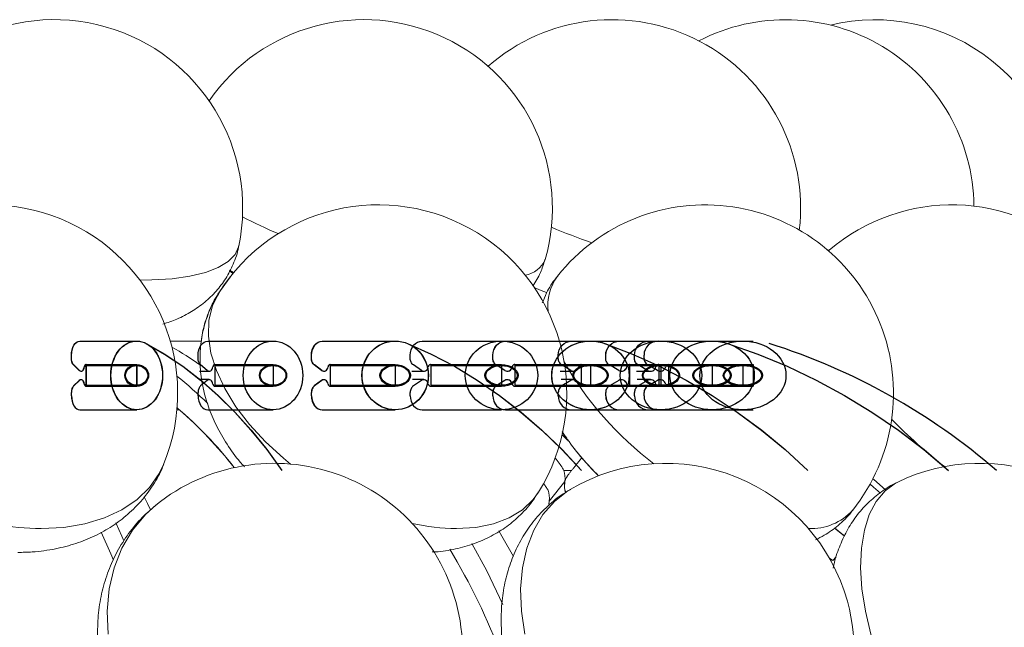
# Model space of a CAD drawing. Header units: millimetres. Extents: x 152 to 551, y 186 to 1103.
# Tile 17 of 18: x 469 to 521, y 924 to 956. Entities that reach past the tile are written whole.
import ezdxf

# ---------------------------------------------------------------- set-up
doc = ezdxf.new("R2010")
doc.units = ezdxf.units.MM
doc.linetypes.add('CENTERX2', pattern=[20.32, 12.7, -2.54, 2.54, -2.54])

msp = doc.modelspace()

# ---------------------------------------------------------------- linework, layer by layer
at = {"color": 7, "linetype": 'Continuous', "lineweight": 15}
for p, q in [((511.416, 944.191), (511.537, 944.149)), ((479.871, 942.919), (479.086, 941.823)), ((479.697, 943.056), (479.877, 942.915)), ((479.704, 943.102), (479.916, 942.962)), ((478.218, 939.331), (476.556, 939.331)), ((477.049, 935.681), (476.907, 935.681)), ((497.613, 934.132), (497.381, 934.478)), ((497.682, 934.034), (497.613, 934.132)), ((497.863, 932.46), (497.44, 932.46)), ((497.498, 931.88), (496.668, 930.834)), ((496.668, 930.834), (496.648, 930.672)), ((511.543, 927.807), (511.734, 927.677)), ((511.734, 927.677), (511.912, 927.869))]:
    msp.add_line(p, q, dxfattribs=at)
at = {"color": 7, "linetype": 'Continuous'}
for p, q in [((471.755, 939.331), (474.77, 939.331)), ((471.762, 939.331), (474.778, 939.331)), ((478.547, 939.331), (482.012, 939.331)), ((478.547, 939.331), (482.012, 939.331)), ((484.625, 939.331), (488.493, 939.331)), ((484.63, 939.331), (488.499, 939.331)), ((489.919, 939.331), (494.138, 939.331)), ((489.919, 939.331), (494.138, 939.331)), ((494.348, 939.331), (498.86, 939.331)), ((494.352, 939.331), (498.865, 939.331)), ((497.859, 939.331), (502.605, 939.331)), ((497.859, 939.331), (502.605, 939.331)), ((500.4, 939.331), (505.314, 939.331)), ((500.402, 939.331), (505.316, 939.331)), ((501.94, 939.331), (506.956, 939.331)), ((501.94, 939.331), (506.956, 939.331)), ((502.455, 939.331), (507.505, 939.331)), ((471.307, 938.41), (471.307, 938.581)), ((471.314, 938.41), (471.314, 938.581)), ((478.032, 938.41), (478.032, 938.581)), ((478.032, 938.41), (478.032, 938.581)), ((484.05, 938.41), (484.05, 938.581)), ((484.056, 938.41), (484.056, 938.581)), ((489.292, 938.41), (489.292, 938.581)), ((489.292, 938.41), (489.292, 938.581)), ((493.678, 938.41), (493.678, 938.581)), ((493.681, 938.41), (493.681, 938.581)), ((497.155, 938.41), (497.155, 938.581)), ((497.155, 938.41), (497.155, 938.581)), ((499.67, 938.41), (499.67, 938.581)), ((499.672, 938.41), (499.672, 938.581)), ((501.195, 938.41), (501.195, 938.581)), ((501.195, 938.41), (501.195, 938.581)), ((501.705, 938.41), (501.705, 938.581)), ((471.729, 937.771), (471.426, 938.064)), ((471.737, 937.771), (471.433, 938.064)), ((472.081, 938.081), (474.77, 938.081)), ((472.083, 938.031), (472.083, 936.981)), ((472.083, 938.031), (474.77, 938.031)), ((472.088, 938.081), (474.778, 938.081)), ((472.09, 938.031), (472.09, 936.981)), ((472.09, 938.031), (474.778, 938.031)), ((474.77, 938.081), (474.77, 936.931)), ((474.778, 938.081), (474.778, 936.931)), ((478.517, 937.771), (478.169, 938.064)), ((478.517, 937.771), (478.169, 938.064)), ((478.921, 938.081), (482.012, 938.081)), ((478.921, 938.081), (482.012, 938.081)), ((478.924, 938.031), (478.924, 936.981)), ((478.924, 938.031), (482.012, 938.031)), ((478.924, 938.031), (478.924, 936.981)), ((478.924, 938.031), (482.012, 938.031)), ((482.012, 938.081), (482.012, 936.931)), ((482.012, 938.081), (482.012, 936.931)), ((484.592, 937.771), (484.203, 938.064)), ((484.598, 937.771), (484.209, 938.064)), ((485.043, 938.081), (488.493, 938.081)), ((485.046, 938.031), (485.046, 936.981)), ((485.046, 938.031), (488.493, 938.031)), ((485.049, 938.081), (488.499, 938.081)), ((485.052, 938.031), (485.052, 936.981)), ((485.052, 938.031), (488.499, 938.031)), ((488.493, 938.081), (488.493, 936.931)), ((488.499, 938.081), (488.499, 936.931)), ((489.884, 937.771), (489.46, 938.064)), ((489.884, 937.771), (489.46, 938.064)), ((490.375, 938.081), (494.138, 938.081)), ((490.375, 938.081), (494.138, 938.081)), ((490.379, 938.031), (490.379, 936.981)), ((490.379, 938.031), (494.138, 938.031)), ((490.379, 938.031), (490.379, 936.981)), ((490.379, 938.031), (494.138, 938.031)), ((494.31, 937.771), (493.856, 938.064)), ((494.314, 937.771), (493.86, 938.064)), ((494.138, 938.081), (494.138, 936.931)), ((494.138, 938.081), (494.138, 936.931)), ((494.836, 938.081), (498.86, 938.081)), ((494.839, 938.031), (494.839, 936.981)), ((494.839, 938.031), (498.86, 938.031)), ((494.84, 938.081), (498.865, 938.081)), ((494.843, 938.031), (494.843, 936.981)), ((494.843, 938.031), (498.865, 938.031)), ((497.82, 937.771), (497.343, 938.064)), ((497.82, 937.771), (497.343, 938.064)), ((498.373, 938.081), (502.605, 938.081)), ((498.373, 938.081), (502.605, 938.081)), ((498.376, 938.031), (498.376, 936.981)), ((498.376, 938.031), (502.605, 938.031)), ((498.376, 938.031), (498.376, 936.981)), ((498.376, 938.031), (502.605, 938.031)), ((498.86, 938.081), (498.86, 936.931)), ((498.865, 938.081), (498.865, 936.931)), ((500.359, 937.771), (499.865, 938.064)), ((500.361, 937.771), (499.867, 938.064)), ((500.931, 938.081), (505.314, 938.081)), ((500.933, 938.081), (505.316, 938.081)), ((500.935, 938.031), (500.935, 936.981)), ((500.935, 938.031), (505.314, 938.031)), ((500.937, 938.031), (500.937, 936.981)), ((500.937, 938.031), (505.316, 938.031)), ((501.897, 937.771), (501.393, 938.064)), ((501.897, 937.771), (501.393, 938.064)), ((502.412, 937.771), (501.905, 938.064)), ((502.482, 938.081), (506.956, 938.081)), ((502.482, 938.081), (506.956, 938.081)), ((502.486, 938.031), (502.486, 936.981)), ((502.486, 938.031), (506.956, 938.031)), ((502.486, 938.031), (502.486, 936.981)), ((502.486, 938.031), (506.956, 938.031)), ((502.605, 938.081), (502.605, 936.931)), ((502.605, 938.081), (502.605, 936.931)), ((503.001, 938.081), (507.505, 938.081)), ((503.005, 938.031), (503.005, 936.981)), ((503.005, 938.031), (507.505, 938.031)), ((505.314, 938.081), (505.314, 936.931)), ((505.316, 938.081), (505.316, 936.931)), ((506.956, 938.081), (506.956, 936.931)), ((506.956, 938.081), (506.956, 936.931)), ((507.505, 938.081), (507.505, 936.931)), ((471.729, 937.241), (471.426, 936.948)), ((471.737, 937.241), (471.433, 936.948)), ((478.517, 937.241), (478.169, 936.948)), ((478.517, 937.241), (478.169, 936.948)), ((484.592, 937.241), (484.203, 936.948)), ((484.598, 937.241), (484.209, 936.948)), ((489.884, 937.241), (489.46, 936.948)), ((489.884, 937.241), (489.46, 936.948)), ((494.31, 937.241), (493.856, 936.948)), ((494.314, 937.241), (493.86, 936.948)), ((497.82, 937.241), (497.343, 936.948)), ((497.82, 937.241), (497.343, 936.948)), ((500.359, 937.241), (499.865, 936.948)), ((500.361, 937.241), (499.867, 936.948)), ((501.897, 937.241), (501.393, 936.948)), ((501.897, 937.241), (501.393, 936.948)), ((502.412, 937.241), (501.905, 936.948)), ((471.307, 936.431), (471.307, 936.601)), ((471.314, 936.431), (471.314, 936.601)), ((472.081, 936.931), (474.77, 936.931)), ((472.083, 936.981), (474.77, 936.981)), ((472.088, 936.931), (474.778, 936.931)), ((472.09, 936.981), (474.778, 936.981)), ((478.032, 936.431), (478.032, 936.601)), ((478.032, 936.431), (478.032, 936.601)), ((478.921, 936.931), (482.012, 936.931)), ((478.921, 936.931), (482.012, 936.931)), ((478.924, 936.981), (482.012, 936.981)), ((478.924, 936.981), (482.012, 936.981)), ((484.05, 936.431), (484.05, 936.601)), ((484.056, 936.431), (484.056, 936.601)), ((485.043, 936.931), (488.493, 936.931)), ((485.046, 936.981), (488.493, 936.981)), ((485.049, 936.931), (488.499, 936.931)), ((485.052, 936.981), (488.499, 936.981)), ((489.292, 936.431), (489.292, 936.601)), ((489.292, 936.431), (489.292, 936.601)), ((490.375, 936.931), (494.138, 936.931)), ((490.375, 936.931), (494.138, 936.931)), ((490.379, 936.981), (494.138, 936.981)), ((490.379, 936.981), (494.138, 936.981)), ((493.678, 936.431), (493.678, 936.601)), ((493.681, 936.431), (493.681, 936.601)), ((494.836, 936.931), (498.86, 936.931)), ((494.839, 936.981), (498.86, 936.981)), ((494.84, 936.931), (498.865, 936.931)), ((494.843, 936.981), (498.865, 936.981)), ((497.155, 936.431), (497.155, 936.601)), ((497.155, 936.431), (497.155, 936.601)), ((498.373, 936.931), (502.605, 936.931)), ((498.373, 936.931), (502.605, 936.931)), ((498.376, 936.981), (502.605, 936.981)), ((498.376, 936.981), (502.605, 936.981)), ((499.67, 936.431), (499.67, 936.601)), ((499.672, 936.431), (499.672, 936.601)), ((500.931, 936.931), (505.314, 936.931)), ((500.933, 936.931), (505.316, 936.931)), ((500.935, 936.981), (505.314, 936.981)), ((500.937, 936.981), (505.316, 936.981)), ((501.195, 936.431), (501.195, 936.601)), ((501.195, 936.431), (501.195, 936.601)), ((501.705, 936.431), (501.705, 936.601)), ((502.482, 936.931), (506.956, 936.931)), ((502.482, 936.931), (506.956, 936.931)), ((502.486, 936.981), (506.956, 936.981)), ((502.486, 936.981), (506.956, 936.981)), ((503.001, 936.931), (507.505, 936.931)), ((503.005, 936.981), (507.505, 936.981)), ((471.755, 935.681), (474.77, 935.681)), ((471.762, 935.681), (474.778, 935.681)), ((478.547, 935.681), (482.012, 935.681)), ((478.547, 935.681), (482.012, 935.681)), ((484.625, 935.681), (488.493, 935.681)), ((484.63, 935.681), (488.499, 935.681)), ((489.919, 935.681), (494.138, 935.681)), ((489.919, 935.681), (494.138, 935.681)), ((494.348, 935.681), (498.86, 935.681)), ((494.352, 935.681), (498.865, 935.681)), ((497.859, 935.681), (502.605, 935.681)), ((497.859, 935.681), (502.605, 935.681)), ((500.4, 935.681), (505.314, 935.681)), ((500.402, 935.681), (505.316, 935.681)), ((501.94, 935.681), (506.956, 935.681)), ((501.94, 935.681), (506.956, 935.681)), ((502.455, 935.681), (507.505, 935.681))]:
    msp.add_line(p, q, dxfattribs=at)
at = {"color": 7, "linetype": 'CENTERX2'}
for p, q in [((478.104, 937.731), (478.62, 937.731)), ((478.104, 937.731), (478.62, 937.731)), ((489.381, 937.731), (490.009, 937.731)), ((489.381, 937.731), (490.009, 937.731)), ((497.254, 937.731), (497.961, 937.731)), ((497.254, 937.731), (497.961, 937.731)), ((501.299, 937.731), (502.046, 937.731)), ((501.299, 937.731), (502.046, 937.731)), ((478.62, 937.281), (478.138, 937.281)), ((478.62, 937.281), (478.138, 937.281)), ((490.009, 937.281), (489.422, 937.281)), ((490.009, 937.281), (489.422, 937.281)), ((497.961, 937.281), (497.301, 937.281)), ((497.961, 937.281), (497.301, 937.281)), ((502.046, 937.281), (501.349, 937.281)), ((502.046, 937.281), (501.349, 937.281))]:
    msp.add_line(p, q, dxfattribs=at)
at = {"color": 7, "linetype": 'Continuous', "lineweight": 15, "flags": 128}
for points in [[(474.944, 942.567), (475.585, 942.575), (476.649, 942.643), (477.602, 942.779), (478.426, 942.978), (479.107, 943.239), (479.633, 943.555), (479.993, 943.923), (480.183, 944.334), (480.19, 944.366)], [(479.096, 941.824), (478.797, 941.208), (478.608, 940.435), (478.579, 939.592), (478.711, 938.695), (479.002, 937.761), (479.446, 936.804), (480.036, 935.844), (480.76, 934.897), (481.607, 933.979), (482.561, 933.107), (482.934, 932.802)], [(479.087, 941.825), (479.134, 941.899), (479.245, 942.057)], [(495.879, 942.174), (496.245, 942.02), (496.533, 941.902)], [(497.693, 934.029), (497.61, 934.11), (497.354, 934.354)], [(469.698, 929.371), (470.898, 929.435), (472.026, 929.626), (473.064, 929.941), (473.993, 930.375), (474.797, 930.919), (475.46, 931.563), (475.971, 932.297), (476.198, 932.769)], [(513.857, 932.022), (513.906, 931.977), (514.516, 931.435)], [(497.79, 931.457), (497.657, 931.376), (496.945, 930.817), (496.338, 930.116), (495.848, 929.285), (495.483, 928.339), (495.249, 927.295), (495.152, 926.172), (495.192, 924.989), (495.369, 923.768)], [(497.498, 931.88), (497.484, 931.548), (497.526, 931.324)], [(515.171, 931.842), (515.054, 931.782), (514.498, 931.376), (514.031, 930.817), (513.663, 930.116), (513.399, 929.285), (513.244, 928.339), (513.201, 927.295), (513.272, 926.172), (513.454, 924.989), (513.744, 923.768), (514.137, 922.53), (514.627, 921.297), (515.203, 920.092), (515.857, 918.937), (516.577, 917.85), (517.349, 916.853), (518.16, 915.963), (518.192, 915.93)], [(513.705, 931.736), (513.893, 931.567), (514.248, 931.263)], [(475.513, 930.375), (475.348, 930.712), (475.173, 931.06)], [(491.75, 929.371), (492.782, 929.435), (493.721, 929.626), (494.552, 929.941), (495.258, 930.375), (495.828, 930.919), (496.106, 931.304)], [(475.787, 930.618), (475.235, 930.116), (474.545, 929.285), (473.989, 928.339), (473.578, 927.295), (473.318, 926.172), (473.214, 924.989), (473.268, 923.768)], [(474.097, 928.716), (473.986, 928.974), (473.67, 929.687)], [(511.814, 929.4), (512.234, 929.056), (512.347, 928.971)], [(511.821, 929.412), (512.297, 929.026), (512.356, 928.982)], [(472.883, 929.176), (473.404, 928.029), (473.545, 927.698)], [(494.778, 927.885), (494.16, 928.974), (493.993, 929.255)], [(494.214, 925.345), (493.359, 927.129), (492.569, 928.584)]]:
    msp.add_lwpolyline(points, dxfattribs=at)
at = {"color": 7, "linetype": 'Continuous', "flags": 128}
for points in [[(471.307, 938.581), (471.316, 938.727), (471.341, 938.868), (471.382, 938.997), (471.438, 939.111), (471.506, 939.204), (471.583, 939.274), (471.667, 939.316), (471.755, 939.331)], [(471.314, 938.581), (471.323, 938.727), (471.348, 938.868), (471.39, 938.997), (471.445, 939.111), (471.513, 939.204), (471.591, 939.274), (471.675, 939.316), (471.762, 939.331)], [(478.032, 938.581), (478.042, 938.727), (478.071, 938.868), (478.119, 938.997), (478.183, 939.111), (478.261, 939.204), (478.35, 939.274), (478.446, 939.316), (478.547, 939.331)], [(478.032, 938.581), (478.042, 938.727), (478.071, 938.868), (478.119, 938.997), (478.183, 939.111), (478.261, 939.204), (478.35, 939.274), (478.446, 939.316), (478.547, 939.331)], [(484.05, 938.581), (484.061, 938.727), (484.094, 938.868), (484.147, 938.997), (484.218, 939.111), (484.305, 939.204), (484.405, 939.274), (484.513, 939.316), (484.625, 939.331)], [(484.056, 938.581), (484.067, 938.727), (484.1, 938.868), (484.153, 938.997), (484.224, 939.111), (484.311, 939.204), (484.41, 939.274), (484.518, 939.316), (484.63, 939.331)], [(489.292, 938.581), (489.305, 938.727), (489.34, 938.868), (489.398, 938.997), (489.476, 939.111), (489.571, 939.204), (489.679, 939.274), (489.797, 939.316), (489.919, 939.331)], [(489.292, 938.581), (489.305, 938.727), (489.34, 938.868), (489.398, 938.997), (489.476, 939.111), (489.571, 939.204), (489.679, 939.274), (489.797, 939.316), (489.919, 939.331)], [(493.678, 938.581), (493.69, 938.727), (493.729, 938.868), (493.79, 938.997), (493.874, 939.111), (493.975, 939.204), (494.091, 939.274), (494.217, 939.316), (494.348, 939.331)], [(493.681, 938.581), (493.694, 938.727), (493.732, 938.868), (493.794, 938.997), (493.878, 939.111), (493.979, 939.204), (494.095, 939.274), (494.221, 939.316), (494.352, 939.331)], [(497.155, 938.581), (497.168, 938.727), (497.208, 938.868), (497.274, 938.997), (497.361, 939.111), (497.468, 939.204), (497.59, 939.274), (497.722, 939.316), (497.859, 939.331)], [(497.155, 938.581), (497.168, 938.727), (497.208, 938.868), (497.274, 938.997), (497.361, 939.111), (497.468, 939.204), (497.59, 939.274), (497.722, 939.316), (497.859, 939.331)], [(499.67, 938.581), (499.684, 938.727), (499.726, 938.868), (499.793, 938.997), (499.884, 939.111), (499.994, 939.204), (500.121, 939.274), (500.258, 939.316), (500.4, 939.331)], [(499.672, 938.581), (499.686, 938.727), (499.728, 938.868), (499.795, 938.997), (499.886, 939.111), (499.997, 939.204), (500.123, 939.274), (500.26, 939.316), (500.402, 939.331)], [(501.195, 938.581), (501.209, 938.727), (501.251, 938.868), (501.32, 938.997), (501.413, 939.111), (501.526, 939.204), (501.655, 939.274), (501.794, 939.316), (501.94, 939.331)], [(501.195, 938.581), (501.209, 938.727), (501.251, 938.868), (501.32, 938.997), (501.413, 939.111), (501.526, 939.204), (501.655, 939.274), (501.794, 939.316), (501.94, 939.331)], [(475.277, 939.202), (476.259, 938.637), (477.222, 937.989), (478.164, 937.259), (479.083, 936.449), (479.975, 935.562), (480.84, 934.6), (481.674, 933.565), (482.475, 932.46)], [(475.285, 939.202), (476.267, 938.637), (477.23, 937.989), (478.172, 937.259), (479.091, 936.449), (479.984, 935.562), (480.848, 934.6), (481.682, 933.565), (482.484, 932.46)], [(489.144, 939.202), (490.403, 938.637), (491.638, 937.989), (492.847, 937.259), (494.025, 936.449), (495.17, 935.562), (496.279, 934.6), (497.349, 933.565), (498.377, 932.46)], [(489.15, 939.202), (490.409, 938.637), (491.645, 937.989), (492.853, 937.259), (494.032, 936.449), (495.177, 935.562), (496.286, 934.6), (497.356, 933.565), (498.384, 932.46)], [(499.619, 939.202), (501.088, 938.637), (502.53, 937.989), (503.94, 937.259), (505.314, 936.449), (506.65, 935.562), (507.944, 934.6), (509.192, 933.565), (510.391, 932.46)], [(499.624, 939.202), (501.093, 938.637), (502.534, 937.989), (503.944, 937.259), (505.319, 936.449), (506.655, 935.562), (507.949, 934.6), (509.197, 933.565), (510.396, 932.46)], [(506.14, 939.202), (507.74, 938.637), (509.309, 937.989), (510.844, 937.259), (512.341, 936.449), (513.796, 935.562), (515.204, 934.6), (516.563, 933.565), (517.869, 932.46)], [(506.142, 939.202), (507.742, 938.637), (509.311, 937.989), (510.847, 937.259), (512.344, 936.449), (513.798, 935.562), (515.207, 934.6), (516.566, 933.565), (517.871, 932.46)], [(471.426, 938.064), (471.4, 938.093), (471.377, 938.128), (471.356, 938.167), (471.339, 938.21), (471.325, 938.257), (471.315, 938.307), (471.309, 938.358), (471.307, 938.41)], [(471.433, 938.064), (471.408, 938.093), (471.384, 938.128), (471.363, 938.167), (471.346, 938.21), (471.332, 938.257), (471.322, 938.307), (471.316, 938.358), (471.314, 938.41)], [(478.169, 938.064), (478.139, 938.093), (478.112, 938.128), (478.089, 938.167), (478.069, 938.21), (478.053, 938.257), (478.041, 938.307), (478.034, 938.358), (478.032, 938.41)], [(478.169, 938.064), (478.139, 938.093), (478.112, 938.128), (478.089, 938.167), (478.069, 938.21), (478.053, 938.257), (478.041, 938.307), (478.034, 938.358), (478.032, 938.41)], [(484.203, 938.064), (484.17, 938.093), (484.14, 938.128), (484.113, 938.167), (484.091, 938.21), (484.073, 938.257), (484.061, 938.307), (484.053, 938.358), (484.05, 938.41)], [(484.209, 938.064), (484.176, 938.093), (484.146, 938.128), (484.119, 938.167), (484.097, 938.21), (484.079, 938.257), (484.066, 938.307), (484.058, 938.358), (484.056, 938.41)], [(489.46, 938.064), (489.423, 938.093), (489.39, 938.128), (489.362, 938.167), (489.337, 938.21), (489.318, 938.257), (489.304, 938.307), (489.295, 938.358), (489.292, 938.41)], [(489.46, 938.064), (489.423, 938.093), (489.39, 938.128), (489.362, 938.167), (489.337, 938.21), (489.318, 938.257), (489.304, 938.307), (489.295, 938.358), (489.292, 938.41)], [(493.856, 938.064), (493.817, 938.093), (493.782, 938.128), (493.751, 938.167), (493.725, 938.21), (493.705, 938.257), (493.69, 938.307), (493.681, 938.358), (493.678, 938.41)], [(493.86, 938.064), (493.821, 938.093), (493.786, 938.128), (493.755, 938.167), (493.729, 938.21), (493.709, 938.257), (493.694, 938.307), (493.685, 938.358), (493.681, 938.41)], [(497.343, 938.064), (497.302, 938.093), (497.265, 938.128), (497.232, 938.167), (497.205, 938.21), (497.183, 938.257), (497.168, 938.307), (497.158, 938.358), (497.155, 938.41)], [(497.343, 938.064), (497.302, 938.093), (497.265, 938.128), (497.232, 938.167), (497.205, 938.21), (497.183, 938.257), (497.168, 938.307), (497.158, 938.358), (497.155, 938.41)], [(499.865, 938.064), (499.822, 938.093), (499.784, 938.128), (499.751, 938.167), (499.722, 938.21), (499.7, 938.257), (499.683, 938.307), (499.673, 938.358), (499.67, 938.41)], [(499.867, 938.064), (499.824, 938.093), (499.786, 938.128), (499.753, 938.167), (499.724, 938.21), (499.702, 938.257), (499.685, 938.307), (499.675, 938.358), (499.672, 938.41)], [(501.393, 938.064), (501.35, 938.093), (501.311, 938.128), (501.277, 938.167), (501.248, 938.21), (501.225, 938.257), (501.208, 938.307), (501.198, 938.358), (501.195, 938.41)], [(501.393, 938.064), (501.35, 938.093), (501.311, 938.128), (501.277, 938.167), (501.248, 938.21), (501.225, 938.257), (501.208, 938.307), (501.198, 938.358), (501.195, 938.41)], [(471.729, 937.771), (471.768, 937.743), (471.809, 937.731), (471.851, 937.735), (471.891, 937.756), (471.927, 937.791), (471.957, 937.839), (471.98, 937.898), (471.994, 937.964)], [(471.737, 937.771), (471.775, 937.743), (471.816, 937.731), (471.858, 937.735), (471.898, 937.756), (471.934, 937.791), (471.964, 937.839), (471.987, 937.898), (472.001, 937.964)], [(472.081, 938.081), (472.066, 938.079), (472.051, 938.072), (472.038, 938.062), (472.025, 938.048), (472.014, 938.031), (472.005, 938.011), (471.998, 937.988), (471.994, 937.964)], [(472.088, 938.081), (472.073, 938.079), (472.059, 938.072), (472.045, 938.062), (472.032, 938.048), (472.021, 938.031), (472.012, 938.011), (472.005, 937.988), (472.001, 937.964)], [(478.517, 937.771), (478.561, 937.743), (478.609, 937.731), (478.657, 937.735), (478.703, 937.756), (478.744, 937.791), (478.779, 937.839), (478.805, 937.898), (478.821, 937.964)], [(478.517, 937.771), (478.561, 937.743), (478.609, 937.731), (478.657, 937.735), (478.703, 937.756), (478.744, 937.791), (478.779, 937.839), (478.805, 937.898), (478.821, 937.964)], [(478.921, 938.081), (478.904, 938.079), (478.887, 938.072), (478.872, 938.062), (478.857, 938.048), (478.845, 938.031), (478.834, 938.011), (478.826, 937.988), (478.821, 937.964)], [(478.921, 938.081), (478.904, 938.079), (478.887, 938.072), (478.872, 938.062), (478.857, 938.048), (478.845, 938.031), (478.834, 938.011), (478.826, 937.988), (478.821, 937.964)], [(484.592, 937.771), (484.641, 937.743), (484.694, 937.731), (484.748, 937.735), (484.799, 937.756), (484.845, 937.791), (484.884, 937.839), (484.913, 937.898), (484.931, 937.964)], [(484.598, 937.771), (484.647, 937.743), (484.7, 937.731), (484.753, 937.735), (484.805, 937.756), (484.851, 937.791), (484.89, 937.839), (484.919, 937.898), (484.937, 937.964)], [(485.043, 938.081), (485.024, 938.079), (485.005, 938.072), (484.987, 938.062), (484.971, 938.048), (484.957, 938.031), (484.946, 938.011), (484.937, 937.988), (484.931, 937.964)], [(485.049, 938.081), (485.03, 938.079), (485.011, 938.072), (484.993, 938.062), (484.977, 938.048), (484.963, 938.031), (484.952, 938.011), (484.943, 937.988), (484.937, 937.964)], [(489.884, 937.771), (489.937, 937.743), (489.995, 937.731), (490.053, 937.735), (490.109, 937.756), (490.16, 937.791), (490.202, 937.839), (490.234, 937.898), (490.253, 937.964)], [(489.884, 937.771), (489.937, 937.743), (489.995, 937.731), (490.053, 937.735), (490.109, 937.756), (490.16, 937.791), (490.202, 937.839), (490.234, 937.898), (490.253, 937.964)], [(490.375, 938.081), (490.354, 938.079), (490.334, 938.072), (490.315, 938.062), (490.297, 938.048), (490.282, 938.031), (490.269, 938.011), (490.26, 937.988), (490.253, 937.964)], [(490.375, 938.081), (490.354, 938.079), (490.334, 938.072), (490.315, 938.062), (490.297, 938.048), (490.282, 938.031), (490.269, 938.011), (490.26, 937.988), (490.253, 937.964)], [(494.31, 937.771), (494.367, 937.743), (494.429, 937.731), (494.491, 937.735), (494.551, 937.756), (494.605, 937.791), (494.65, 937.839), (494.684, 937.898), (494.705, 937.964)], [(494.314, 937.771), (494.371, 937.743), (494.433, 937.731), (494.495, 937.735), (494.555, 937.756), (494.609, 937.791), (494.654, 937.839), (494.688, 937.898), (494.709, 937.964)], [(494.836, 938.081), (494.813, 938.079), (494.792, 938.072), (494.771, 938.062), (494.752, 938.048), (494.736, 938.031), (494.722, 938.011), (494.712, 937.988), (494.705, 937.964)], [(494.84, 938.081), (494.817, 938.079), (494.796, 938.072), (494.775, 938.062), (494.756, 938.048), (494.74, 938.031), (494.726, 938.011), (494.716, 937.988), (494.709, 937.964)], [(497.82, 937.771), (497.88, 937.743), (497.945, 937.731), (498.01, 937.735), (498.073, 937.756), (498.13, 937.791), (498.178, 937.839), (498.213, 937.898), (498.235, 937.964)], [(497.82, 937.771), (497.88, 937.743), (497.945, 937.731), (498.01, 937.735), (498.073, 937.756), (498.13, 937.791), (498.178, 937.839), (498.213, 937.898), (498.235, 937.964)], [(498.373, 938.081), (498.349, 938.079), (498.326, 938.072), (498.305, 938.062), (498.285, 938.048), (498.268, 938.031), (498.253, 938.011), (498.243, 937.988), (498.235, 937.964)], [(498.373, 938.081), (498.349, 938.079), (498.326, 938.072), (498.305, 938.062), (498.285, 938.048), (498.268, 938.031), (498.253, 938.011), (498.243, 937.988), (498.235, 937.964)], [(500.359, 937.771), (500.421, 937.743), (500.488, 937.731), (500.556, 937.735), (500.621, 937.756), (500.68, 937.791), (500.729, 937.839), (500.766, 937.898), (500.789, 937.964)], [(500.361, 937.771), (500.423, 937.743), (500.49, 937.731), (500.558, 937.735), (500.623, 937.756), (500.682, 937.791), (500.731, 937.839), (500.768, 937.898), (500.791, 937.964)], [(500.931, 938.081), (500.907, 938.079), (500.883, 938.072), (500.861, 938.062), (500.84, 938.048), (500.823, 938.031), (500.808, 938.011), (500.797, 937.988), (500.789, 937.964)], [(500.933, 938.081), (500.909, 938.079), (500.885, 938.072), (500.863, 938.062), (500.842, 938.048), (500.825, 938.031), (500.81, 938.011), (500.799, 937.988), (500.791, 937.964)], [(501.897, 937.771), (501.961, 937.743), (502.03, 937.731), (502.099, 937.735), (502.166, 937.756), (502.226, 937.791), (502.276, 937.839), (502.314, 937.898), (502.337, 937.964)], [(501.897, 937.771), (501.961, 937.743), (502.03, 937.731), (502.099, 937.735), (502.166, 937.756), (502.226, 937.791), (502.276, 937.839), (502.314, 937.898), (502.337, 937.964)], [(502.482, 938.081), (502.457, 938.079), (502.433, 938.072), (502.41, 938.062), (502.389, 938.048), (502.371, 938.031), (502.356, 938.011), (502.345, 937.988), (502.337, 937.964)], [(502.482, 938.081), (502.457, 938.079), (502.433, 938.072), (502.41, 938.062), (502.389, 938.048), (502.371, 938.031), (502.356, 938.011), (502.345, 937.988), (502.337, 937.964)], [(471.994, 937.047), (471.98, 937.113), (471.957, 937.172), (471.927, 937.22), (471.891, 937.256), (471.851, 937.276), (471.809, 937.28), (471.768, 937.268), (471.729, 937.241)], [(472.001, 937.047), (471.987, 937.113), (471.964, 937.172), (471.934, 937.22), (471.898, 937.256), (471.858, 937.276), (471.816, 937.28), (471.775, 937.268), (471.737, 937.241)], [(478.821, 937.047), (478.805, 937.113), (478.779, 937.172), (478.744, 937.22), (478.703, 937.256), (478.657, 937.276), (478.609, 937.28), (478.561, 937.268), (478.517, 937.241)], [(478.821, 937.047), (478.805, 937.113), (478.779, 937.172), (478.744, 937.22), (478.703, 937.256), (478.657, 937.276), (478.609, 937.28), (478.561, 937.268), (478.517, 937.241)], [(484.931, 937.047), (484.913, 937.113), (484.884, 937.172), (484.845, 937.22), (484.799, 937.256), (484.748, 937.276), (484.694, 937.28), (484.641, 937.268), (484.592, 937.241)], [(484.937, 937.047), (484.919, 937.113), (484.89, 937.172), (484.851, 937.22), (484.805, 937.256), (484.753, 937.276), (484.7, 937.28), (484.647, 937.268), (484.598, 937.241)], [(490.253, 937.047), (490.234, 937.113), (490.202, 937.172), (490.16, 937.22), (490.109, 937.256), (490.053, 937.276), (489.995, 937.28), (489.937, 937.268), (489.884, 937.241)], [(490.253, 937.047), (490.234, 937.113), (490.202, 937.172), (490.16, 937.22), (490.109, 937.256), (490.053, 937.276), (489.995, 937.28), (489.937, 937.268), (489.884, 937.241)], [(494.705, 937.047), (494.684, 937.113), (494.65, 937.172), (494.605, 937.22), (494.551, 937.256), (494.491, 937.276), (494.429, 937.28), (494.367, 937.268), (494.31, 937.241)], [(494.709, 937.047), (494.688, 937.113), (494.654, 937.172), (494.609, 937.22), (494.555, 937.256), (494.495, 937.276), (494.433, 937.28), (494.371, 937.268), (494.314, 937.241)], [(498.235, 937.047), (498.213, 937.113), (498.178, 937.172), (498.13, 937.22), (498.073, 937.256), (498.01, 937.276), (497.945, 937.28), (497.88, 937.268), (497.82, 937.241)], [(498.235, 937.047), (498.213, 937.113), (498.178, 937.172), (498.13, 937.22), (498.073, 937.256), (498.01, 937.276), (497.945, 937.28), (497.88, 937.268), (497.82, 937.241)], [(500.789, 937.047), (500.766, 937.113), (500.729, 937.172), (500.68, 937.22), (500.621, 937.256), (500.556, 937.276), (500.488, 937.28), (500.421, 937.268), (500.359, 937.241)], [(500.791, 937.047), (500.768, 937.113), (500.731, 937.172), (500.682, 937.22), (500.623, 937.256), (500.558, 937.276), (500.49, 937.28), (500.423, 937.268), (500.361, 937.241)], [(502.337, 937.047), (502.314, 937.113), (502.276, 937.172), (502.226, 937.22), (502.166, 937.256), (502.099, 937.276), (502.03, 937.28), (501.961, 937.268), (501.897, 937.241)], [(502.337, 937.047), (502.314, 937.113), (502.276, 937.172), (502.226, 937.22), (502.166, 937.256), (502.099, 937.276), (502.03, 937.28), (501.961, 937.268), (501.897, 937.241)], [(471.426, 936.948), (471.4, 936.918), (471.377, 936.884), (471.356, 936.845), (471.339, 936.801), (471.325, 936.754), (471.315, 936.705), (471.309, 936.653), (471.307, 936.601)], [(471.433, 936.948), (471.408, 936.918), (471.384, 936.884), (471.363, 936.845), (471.346, 936.801), (471.332, 936.754), (471.322, 936.705), (471.316, 936.653), (471.314, 936.601)], [(471.994, 937.047), (471.998, 937.023), (472.005, 937.001), (472.014, 936.981), (472.025, 936.963), (472.038, 936.949), (472.051, 936.939), (472.066, 936.933), (472.081, 936.931)], [(472.001, 937.047), (472.005, 937.023), (472.012, 937.001), (472.021, 936.981), (472.032, 936.963), (472.045, 936.949), (472.059, 936.939), (472.073, 936.933), (472.088, 936.931)], [(478.169, 936.948), (478.139, 936.918), (478.112, 936.884), (478.089, 936.845), (478.069, 936.801), (478.053, 936.754), (478.041, 936.705), (478.034, 936.653), (478.032, 936.601)], [(478.169, 936.948), (478.139, 936.918), (478.112, 936.884), (478.089, 936.845), (478.069, 936.801), (478.053, 936.754), (478.041, 936.705), (478.034, 936.653), (478.032, 936.601)], [(478.821, 937.047), (478.826, 937.023), (478.834, 937.001), (478.845, 936.981), (478.857, 936.963), (478.872, 936.949), (478.887, 936.939), (478.904, 936.933), (478.921, 936.931)], [(478.821, 937.047), (478.826, 937.023), (478.834, 937.001), (478.845, 936.981), (478.857, 936.963), (478.872, 936.949), (478.887, 936.939), (478.904, 936.933), (478.921, 936.931)], [(484.203, 936.948), (484.17, 936.918), (484.14, 936.884), (484.113, 936.845), (484.091, 936.801), (484.073, 936.754), (484.061, 936.705), (484.053, 936.653), (484.05, 936.601)], [(484.209, 936.948), (484.176, 936.918), (484.146, 936.884), (484.119, 936.845), (484.097, 936.801), (484.079, 936.754), (484.066, 936.705), (484.058, 936.653), (484.056, 936.601)], [(484.931, 937.047), (484.937, 937.023), (484.946, 937.001), (484.957, 936.981), (484.971, 936.963), (484.987, 936.949), (485.005, 936.939), (485.024, 936.933), (485.043, 936.931)], [(484.937, 937.047), (484.943, 937.023), (484.952, 937.001), (484.963, 936.981), (484.977, 936.963), (484.993, 936.949), (485.011, 936.939), (485.03, 936.933), (485.049, 936.931)], [(489.46, 936.948), (489.423, 936.918), (489.39, 936.884), (489.362, 936.845), (489.337, 936.801), (489.318, 936.754), (489.304, 936.705), (489.295, 936.653), (489.292, 936.601)], [(489.46, 936.948), (489.423, 936.918), (489.39, 936.884), (489.362, 936.845), (489.337, 936.801), (489.318, 936.754), (489.304, 936.705), (489.295, 936.653), (489.292, 936.601)], [(490.253, 937.047), (490.26, 937.023), (490.269, 937.001), (490.282, 936.981), (490.297, 936.963), (490.315, 936.949), (490.334, 936.939), (490.354, 936.933), (490.375, 936.931)], [(490.253, 937.047), (490.26, 937.023), (490.269, 937.001), (490.282, 936.981), (490.297, 936.963), (490.315, 936.949), (490.334, 936.939), (490.354, 936.933), (490.375, 936.931)], [(493.856, 936.948), (493.817, 936.918), (493.782, 936.884), (493.751, 936.845), (493.725, 936.801), (493.705, 936.754), (493.69, 936.705), (493.681, 936.653), (493.678, 936.601)], [(493.86, 936.948), (493.821, 936.918), (493.786, 936.884), (493.755, 936.845), (493.729, 936.801), (493.709, 936.754), (493.694, 936.705), (493.685, 936.653), (493.681, 936.601)], [(494.705, 937.047), (494.712, 937.023), (494.722, 937.001), (494.736, 936.981), (494.752, 936.963), (494.771, 936.949), (494.792, 936.939), (494.813, 936.933), (494.836, 936.931)], [(494.709, 937.047), (494.716, 937.023), (494.726, 937.001), (494.74, 936.981), (494.756, 936.963), (494.775, 936.949), (494.796, 936.939), (494.817, 936.933), (494.84, 936.931)], [(497.343, 936.948), (497.302, 936.918), (497.265, 936.884), (497.232, 936.845), (497.205, 936.801), (497.183, 936.754), (497.168, 936.705), (497.158, 936.653), (497.155, 936.601)], [(497.343, 936.948), (497.302, 936.918), (497.265, 936.884), (497.232, 936.845), (497.205, 936.801), (497.183, 936.754), (497.168, 936.705), (497.158, 936.653), (497.155, 936.601)], [(498.235, 937.047), (498.243, 937.023), (498.253, 937.001), (498.268, 936.981), (498.285, 936.963), (498.305, 936.949), (498.326, 936.939), (498.349, 936.933), (498.373, 936.931)], [(498.235, 937.047), (498.243, 937.023), (498.253, 937.001), (498.268, 936.981), (498.285, 936.963), (498.305, 936.949), (498.326, 936.939), (498.349, 936.933), (498.373, 936.931)], [(499.865, 936.948), (499.822, 936.918), (499.784, 936.884), (499.751, 936.845), (499.722, 936.801), (499.7, 936.754), (499.683, 936.705), (499.673, 936.653), (499.67, 936.601)], [(499.867, 936.948), (499.824, 936.918), (499.786, 936.884), (499.753, 936.845), (499.724, 936.801), (499.702, 936.754), (499.685, 936.705), (499.675, 936.653), (499.672, 936.601)], [(500.789, 937.047), (500.797, 937.023), (500.808, 937.001), (500.823, 936.981), (500.84, 936.963), (500.861, 936.949), (500.883, 936.939), (500.907, 936.933), (500.931, 936.931)], [(500.791, 937.047), (500.799, 937.023), (500.81, 937.001), (500.825, 936.981), (500.842, 936.963), (500.863, 936.949), (500.885, 936.939), (500.909, 936.933), (500.933, 936.931)], [(501.393, 936.948), (501.35, 936.918), (501.311, 936.884), (501.277, 936.845), (501.248, 936.801), (501.225, 936.754), (501.208, 936.705), (501.198, 936.653), (501.195, 936.601)], [(501.393, 936.948), (501.35, 936.918), (501.311, 936.884), (501.277, 936.845), (501.248, 936.801), (501.225, 936.754), (501.208, 936.705), (501.198, 936.653), (501.195, 936.601)], [(502.337, 937.047), (502.345, 937.023), (502.356, 937.001), (502.371, 936.981), (502.389, 936.963), (502.41, 936.949), (502.433, 936.939), (502.457, 936.933), (502.482, 936.931)], [(502.337, 937.047), (502.345, 937.023), (502.356, 937.001), (502.371, 936.981), (502.389, 936.963), (502.41, 936.949), (502.433, 936.939), (502.457, 936.933), (502.482, 936.931)], [(471.307, 936.431), (471.316, 936.284), (471.341, 936.144), (471.382, 936.014), (471.438, 935.9), (471.506, 935.807), (471.583, 935.738), (471.667, 935.695), (471.755, 935.681)], [(471.314, 936.431), (471.323, 936.284), (471.348, 936.144), (471.39, 936.014), (471.445, 935.9), (471.513, 935.807), (471.591, 935.738), (471.675, 935.695), (471.762, 935.681)], [(478.032, 936.431), (478.042, 936.284), (478.071, 936.144), (478.119, 936.014), (478.183, 935.9), (478.261, 935.807), (478.35, 935.738), (478.446, 935.695), (478.547, 935.681)], [(478.032, 936.431), (478.042, 936.284), (478.071, 936.144), (478.119, 936.014), (478.183, 935.9), (478.261, 935.807), (478.35, 935.738), (478.446, 935.695), (478.547, 935.681)], [(484.05, 936.431), (484.061, 936.284), (484.094, 936.144), (484.147, 936.014), (484.218, 935.9), (484.305, 935.807), (484.405, 935.738), (484.513, 935.695), (484.625, 935.681)], [(484.056, 936.431), (484.067, 936.284), (484.1, 936.144), (484.153, 936.014), (484.224, 935.9), (484.311, 935.807), (484.41, 935.738), (484.518, 935.695), (484.63, 935.681)], [(489.292, 936.431), (489.305, 936.284), (489.34, 936.144), (489.398, 936.014), (489.476, 935.9), (489.571, 935.807), (489.679, 935.738), (489.797, 935.695), (489.919, 935.681)], [(489.292, 936.431), (489.305, 936.284), (489.34, 936.144), (489.398, 936.014), (489.476, 935.9), (489.571, 935.807), (489.679, 935.738), (489.797, 935.695), (489.919, 935.681)], [(493.678, 936.431), (493.69, 936.284), (493.729, 936.144), (493.79, 936.014), (493.874, 935.9), (493.975, 935.807), (494.091, 935.738), (494.217, 935.695), (494.348, 935.681)], [(493.681, 936.431), (493.694, 936.284), (493.732, 936.144), (493.794, 936.014), (493.878, 935.9), (493.979, 935.807), (494.095, 935.738), (494.221, 935.695), (494.352, 935.681)], [(497.155, 936.431), (497.168, 936.284), (497.208, 936.144), (497.274, 936.014), (497.361, 935.9), (497.468, 935.807), (497.59, 935.738), (497.722, 935.695), (497.859, 935.681)], [(497.155, 936.431), (497.168, 936.284), (497.208, 936.144), (497.274, 936.014), (497.361, 935.9), (497.468, 935.807), (497.59, 935.738), (497.722, 935.695), (497.859, 935.681)], [(499.67, 936.431), (499.684, 936.284), (499.726, 936.144), (499.793, 936.014), (499.884, 935.9), (499.994, 935.807), (500.121, 935.738), (500.258, 935.695), (500.4, 935.681)], [(499.672, 936.431), (499.686, 936.284), (499.728, 936.144), (499.795, 936.014), (499.886, 935.9), (499.997, 935.807), (500.123, 935.738), (500.26, 935.695), (500.402, 935.681)], [(501.195, 936.431), (501.209, 936.284), (501.251, 936.144), (501.32, 936.014), (501.413, 935.9), (501.526, 935.807), (501.655, 935.738), (501.794, 935.695), (501.94, 935.681)], [(501.195, 936.431), (501.209, 936.284), (501.251, 936.144), (501.32, 936.014), (501.413, 935.9), (501.526, 935.807), (501.655, 935.738), (501.794, 935.695), (501.94, 935.681)]]:
    msp.add_lwpolyline(points, dxfattribs=at)
at = {"color": 7, "linetype": 'Continuous', "lineweight": 15}
for centre, radius, start, end in [((470.398, 946.394), 10, 348.2991, 160.2384), ((486.84, 946.394), 10, 344.1322, 145.2976), ((500.016, 946.394), 10, 353.2873, 131.2094), ((509.216, 946.394), 10, 0.5884, 117.3863), ((513.943, 946.394), 10, 359.4856, 103.6721), ((466.947, 936.564), 10, 337.6962, 157.6962), ((487.601, 936.564), 10, 328.2664, 148.2664), ((504.948, 936.564), 10, 321.575, 141.575), ((518.053, 936.564), 10, 322.1056, 130.665), ((491.405, 966.885), 23.675, 242.2639, 247.3511), ((514.185, 987.453), 45.538, 247.5396, 250.423), ((495.172, 944.213), 1.401, 279.1459, 336.7181), ((499.3, 941.188), 2.703, 143.9544, 186.1256), ((468.485, 924.541), 16.609, 54.521, 60.581), ((513.11, 947.211), 18.041, 209.8351, 232.9117), ((464.498, 921.936), 19.884, 45.0605, 51.3908), ((462.911, 919.399), 21.562, 37.7894, 49.4925), ((462.834, 919.343), 21.651, 37.7912, 48.9905), ((536.624, 956.635), 30.573, 224.5874, 231.6389), ((508.875, 942.078), 13.776, 215.2777, 225.9287), ((510.108, 943.069), 15.359, 218.0907, 225.171), ((482.072, 922.84), 10, 11.4208, 128.94), ((496.411, 932.064), 1.102, 350.4172, 21.0443), ((502.863, 922.84), 10, 15.4965, 120.4875), ((519.524, 922.84), 10, 18.6526, 115.8075), ((498.429, 931.652), 0.949, 146.4408, 199.0213), ((495.581, 931.018), 1.102, 350.4182, 21.0434), ((510.558, 932.388), 3.018, 267.6424, 317.4927), ((469.828, 943.258), 13.888, 249.6675, 269.4632), ((491.862, 940.56), 11.189, 257.2859, 269.4218), ((461.381, 910.197), 35.038, 20.7082, 31.0834), ((502.863, 922.84), 10, 300.4875, 15.4965), ((482.072, 922.84), 10, 308.94, 11.4208)]:
    msp.add_arc(centre, radius, start, end, dxfattribs=at)
at = {"color": 7, "linetype": 'Continuous'}
for centre, radius, start, end in [((502.455, 938.581), 0.75, 90, 179.9967), ((498.13, 906.775), 34, 49.0621, 72.4993), ((502.105, 938.41), 0.4, 179.9967, 240), ((502.562, 938.031), 0.3, 240, 347.1604), ((503.001, 937.931), 0.15, 90, 167.1604), ((502.562, 936.981), 0.3, 12.8396, 120), ((502.105, 936.601), 0.4, 120, 179.9967), ((503.001, 937.081), 0.15, 192.8396, 270), ((502.455, 936.431), 0.75, 179.9967, 270)]:
    msp.add_arc(centre, radius, start, end, dxfattribs=at)
for centre, major_axis, ratio in [((474.77, 937.506), (0, 1.825), 0.752525), ((474.778, 937.506), (0, 1.825), 0.752642), ((482.012, 937.506), (0, 1.825), 0.864852), ((482.012, 937.506), (0, 1.825), 0.864852), ((488.493, 937.506), (0, 1.825), 0.965379), ((488.499, 937.506), (0, 1.825), 0.965473), ((494.138, 937.506), (1.922, 0), 0.949719), ((494.138, 937.506), (1.922, 0), 0.949719), ((498.86, 937.506), (2.055, 0), 0.88795), ((498.865, 937.506), (2.055, 0), 0.887898), ((502.605, 937.506), (2.161, 0), 0.844402), ((502.605, 937.506), (2.161, 0), 0.844402), ((505.314, 937.506), (2.238, 0), 0.81547), ((505.316, 937.506), (2.238, 0), 0.815448), ((506.956, 937.506), (2.284, 0), 0.79888), ((506.956, 937.506), (2.284, 0), 0.79888), ((474.77, 937.506), (0.627, 0), 0.917113), ((474.778, 937.506), (0.627, 0), 0.91697), ((474.77, 937.506), (0.597, 0), 0.879232), ((474.778, 937.506), (0.597, 0), 0.879095), ((482.012, 937.506), (0.721, 0), 0.797997), ((482.012, 937.506), (0.721, 0), 0.797997), ((482.012, 937.506), (0.686, 0), 0.765037), ((482.012, 937.506), (0.686, 0), 0.765037), ((488.493, 937.506), (0.804, 0), 0.714901), ((488.499, 937.506), (0.804, 0), 0.714831), ((488.493, 937.506), (0.766, 0), 0.685372), ((488.499, 937.506), (0.766, 0), 0.685305), ((494.138, 937.506), (0.877, 0), 0.655448), ((494.138, 937.506), (0.877, 0), 0.655448), ((494.138, 937.506), (0.835, 0), 0.628375), ((494.138, 937.506), (0.835, 0), 0.628375), ((498.86, 937.506), (0.938, 0), 0.612819), ((498.865, 937.506), (0.938, 0), 0.612783), ((498.86, 937.506), (0.894, 0), 0.587507), ((498.865, 937.506), (0.894, 0), 0.587473), ((502.605, 937.506), (0.987, 0), 0.582764), ((502.605, 937.506), (0.987, 0), 0.582764), ((502.605, 937.506), (0.94, 0), 0.558693), ((502.605, 937.506), (0.94, 0), 0.558693), ((505.314, 937.506), (1.022, 0), 0.562797), ((505.316, 937.506), (1.022, 0), 0.562781), ((505.314, 937.506), (0.973, 0), 0.539551), ((505.316, 937.506), (0.973, 0), 0.539536), ((506.956, 937.506), (1.043, 0), 0.551347), ((506.956, 937.506), (1.043, 0), 0.551347), ((506.956, 937.506), (0.993, 0), 0.528574), ((506.956, 937.506), (0.993, 0), 0.528574)]:
    msp.add_ellipse(centre, major_axis=major_axis, ratio=ratio, dxfattribs=at)
at = {"color": 7, "linetype": 'Continuous', "lineweight": 15}
for points, knots in [([(476.163, 940.23), (476.415, 940.313), (476.937, 940.485), (477.684, 940.876), (478.389, 941.372), (479.002, 941.964), (479.519, 942.644), (479.917, 943.429), (480.143, 944.02), (480.184, 944.355), (480.187, 944.378)], [0, 0, 0, 0, 0.138296, 0.287619, 0.429604, 0.56775, 0.703941, 0.839214, 0.989022, 1, 1, 1, 1]), ([(495.798, 942.241), (495.945, 942.477), (496.223, 942.922), (496.374, 943.426), (496.446, 943.662)], [0, 0, 0, 0, 0.531309, 1, 1, 1, 1]), ([(497.121, 942.773), (497.093, 942.742), (496.852, 942.479), (496.566, 941.999), (496.378, 941.532), (496.306, 941.354)], [0, 0, 0, 0, 0.075916, 0.649227, 1, 1, 1, 1]), ([(479.108, 941.815), (479.061, 941.746), (478.823, 941.405), (478.532, 940.713), (478.25, 939.771), (478.124, 938.797), (478.135, 937.812), (478.283, 936.82), (478.568, 935.824), (478.99, 934.828), (479.56, 933.848), (480.068, 933.116), (480.418, 932.736), (480.494, 932.654)], [0, 0, 0, 0, 0.025342, 0.125924, 0.225029, 0.323728, 0.423212, 0.524708, 0.629397, 0.738172, 0.851211, 0.967654, 1, 1, 1, 1]), ([(479.1, 941.816), (479.052, 941.747), (478.813, 941.405), (478.528, 940.712), (478.277, 939.944), (478.225, 939.476), (478.208, 939.331)], [0, 0, 0, 0, 0.094713, 0.46792, 0.835643, 1, 1, 1, 1]), ([(497.355, 934.523), (497.355, 934.523), (497.426, 934.4), (497.518, 934.284), (497.61, 934.168)], [0, 0, 0, 0, 0.001509, 1, 1, 1, 1]), ([(496.977, 933.122), (497.129, 932.941), (497.319, 932.715), (497.42, 932.502), (497.44, 932.46)], [0, 0, 0, 0, 0.800057, 1, 1, 1, 1]), ([(468.46, 928.108), (468.715, 928.113), (469.394, 928.127), (470.435, 928.272), (471.55, 928.563), (472.558, 928.967), (473.479, 929.484), (474.332, 930.128), (475.097, 930.897), (475.723, 931.792), (476.09, 932.435), (476.203, 932.784), (476.207, 932.797)], [0, 0, 0, 0, 0.07729, 0.20566, 0.321239, 0.434163, 0.544323, 0.652041, 0.769725, 0.884283, 0.995986, 1, 1, 1, 1]), ([(497.812, 931.45), (497.717, 931.4), (497.312, 931.187), (496.683, 930.675), (495.95, 929.934), (495.337, 929.088), (494.842, 928.16), (494.469, 927.157), (494.223, 926.088), (494.107, 924.962), (494.125, 923.792), (494.281, 922.597), (494.574, 921.395), (494.998, 920.21), (495.545, 919.061), (496.213, 917.971), (496.908, 917.032), (497.418, 916.507), (497.634, 916.285)], [0, 0, 0, 0, 0.019201, 0.081484, 0.143192, 0.204819, 0.266883, 0.329877, 0.394208, 0.460118, 0.527599, 0.59638, 0.666037, 0.736143, 0.806479, 0.87707, 0.948042, 1, 1, 1, 1]), ([(515.175, 931.832), (515.126, 931.812), (514.779, 931.672), (514.205, 931.276), (513.485, 930.661), (512.883, 929.94), (512.388, 929.144), (512.015, 928.27), (511.805, 927.641), (511.75, 927.297), (511.747, 927.277)], [0, 0, 0, 0, 0.0264652, 0.1880292, 0.346336, 0.5033157, 0.661189, 0.8223905, 0.9895644, 1, 1, 1, 1]), ([(490.461, 928.132), (490.521, 928.134), (490.94, 928.148), (491.691, 928.275), (492.683, 928.55), (493.597, 928.953), (494.429, 929.467), (495.181, 930.111), (495.748, 930.732), (496.008, 931.176), (496.092, 931.321)], [0, 0, 0, 0, 0.026544, 0.18528, 0.33812, 0.486014, 0.63022, 0.771983, 0.925723, 1, 1, 1, 1]), ([(475.803, 930.619), (475.552, 930.407), (475.016, 929.952), (474.327, 929.119), (473.723, 928.169), (473.253, 927.139), (472.919, 926.047), (472.726, 924.906), (472.677, 923.731), (472.773, 922.537), (473.015, 921.342), (473.401, 920.165), (473.926, 919.024), (474.584, 917.939), (475.364, 916.927), (476.256, 916.006), (477.248, 915.192), (478.325, 914.501), (479.471, 913.946), (480.665, 913.541), (481.888, 913.294), (483.115, 913.212), (484.323, 913.297), (485.487, 913.543), (486.585, 913.947), (487.551, 914.45), (488.101, 914.877), (488.348, 915.069)], [0, 0, 0, 0, 0.033807, 0.072392, 0.110886, 0.149455, 0.188248, 0.227391, 0.266965, 0.307005, 0.347492, 0.388371, 0.42957, 0.471025, 0.512685, 0.554524, 0.596518, 0.638633, 0.68081, 0.722947, 0.764905, 0.80653, 0.847683, 0.888278, 0.928293, 0.96777, 1, 1, 1, 1]), ([(510.804, 928.779), (510.963, 928.854), (511.391, 929.059), (512.031, 929.551), (512.537, 930.009), (512.748, 930.317), (512.774, 930.354)], [0, 0, 0, 0, 0.208788, 0.562072, 0.947438, 1, 1, 1, 1])]:
    msp.add_open_spline(points, degree=3, knots=knots, dxfattribs=at)
for points in [[(497.354, 934.513), (497.593, 934.181)], [(498.396, 933.132), (497.638, 932.177)], [(496.61, 931.414), (496.376, 931.769)]]:
    msp.add_open_spline(points, degree=1, dxfattribs=at)

doc.saveas('drawing.dxf')
